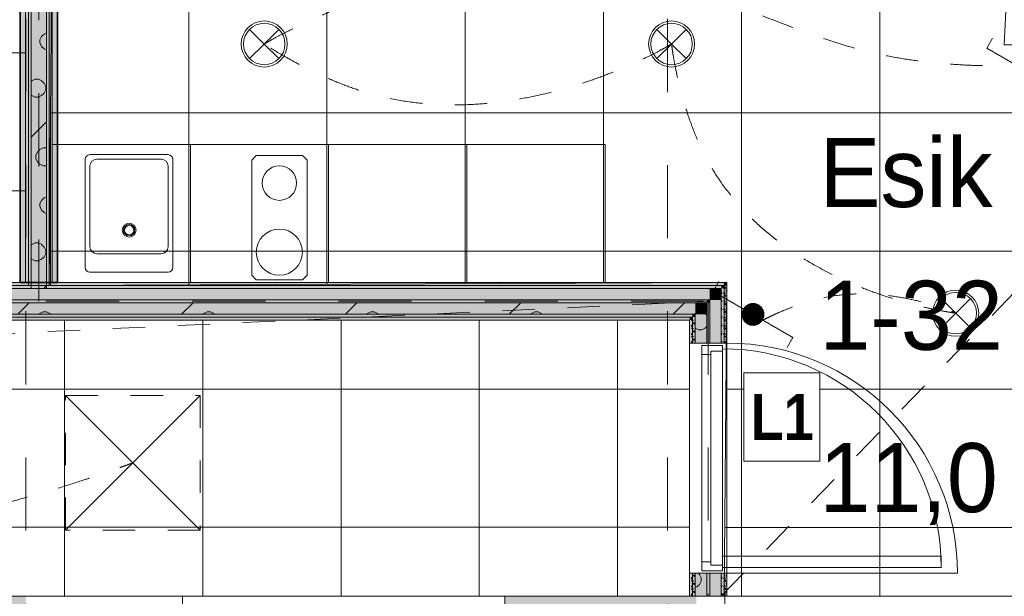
# Model space of a CAD drawing. Header units: millimetres. Extents: x -2932 to 42461, y -10716 to 17298.
# Tile 151 of 168: x 30803 to 35077, y 6520 to 9024. Entities that reach past the tile are written whole.
import ezdxf

# ---------------------------------------------------------------- set-up
doc = ezdxf.new("R2010")
doc.units = ezdxf.units.MM
doc.header["$MEASUREMENT"] = 0
for name, pattern in [('Aligning Line', [635, 317.5, -317.5]), ('Dash', [635, 317.5, -317.5]), ('Dashed', [423.333333, 211.666667, -211.666667]), ('Small Dashed', [282.222222, 141.111111, -141.111111]), ('Wipeout_Contour', [1000, 0, -1000])]:
    doc.linetypes.add(name, pattern=pattern)
for name, color, linetype, lineweight in [('0_Pen_No__1', 7, 'Continuous', 13), ('_ hall_Pen_No__2', 8, 'Continuous', 15), ('_Tuletõkketsoon_Pen_No__20', 1, 'Continuous', 0), ('A-FLOR.IFC Model_Pen_No__2', 8, 'Continuous', 15), ('ARCHICAD Doors_Pen_No__19', 255, 'Continuous', 0), ('ARCHICAD Zone Stamps_Pen_No__1', 7, 'Continuous', 13), ('Common Edges_Pen_No__1', 7, 'Continuous', 13), ('Cut Pattern-1_Pen_No__2', 8, 'Continuous', 15), ('Cut Pattern-3_Pen_No__1', 7, 'Continuous', 13), ('Doors-1_Pen_No__1', 7, 'Continuous', 13), ('Doors_Pen_No__1', 7, 'Continuous', 13), ('Grids-2_Pen_No__1', 7, 'Continuous', 13), ('I-WALL.IFC Model_Pen_No__1', 7, 'Continuous', 13), ('I-WALL.IFC Model_Pen_No__19', 255, 'Continuous', 0), ('I-WALL.IFC Model_Pen_No__27', 7, 'Continuous', 35), ('Plan Swing_Pen_No__1', 7, 'Continuous', 13), ('SA_LAGI_Pen_No__1', 7, 'Continuous', 13), ('SA_LAGI_Pen_No__2', 8, 'Continuous', 15), ('SA_VALGUSTI_Pen_No__20', 1, 'Continuous', 0), ('SA_Valgustus_Pen_No__20', 1, 'Continuous', 0), ('Walls-1_Pen_No__1', 7, 'Continuous', 13), ('Walls_Pen_No__1', 7, 'Continuous', 13)]:
    doc.layers.add(name, color=color, linetype=linetype, lineweight=lineweight)
doc.layers.add('I-WALL.IFC Model', color=7, linetype='Continuous')
doc.layers.add('SA_LAGI_Pen_No__102', color=7, linetype='Continuous', lineweight=13, true_color=0xcccccc)
doc.styles.add('GENERATED_STYLE_1', font='txt', dxfattribs={"width": 0.95})
doc.styles.add('GENERATED_STYLE_2', font='txt', dxfattribs={"width": 0.84})
doc.styles.add('GENERATED_STYLE_4', font='txt', dxfattribs={"width": 0.84})
doc.dimstyles.new('GENERATED_STYLE__3', dxfattribs={"dimtxt": 200, "dimasz": 152, "dimexe": 0.18, "dimexo": 0.0625, "dimgap": 0.09, "dimtad": 1, "dimdec": 0, "dimzin": 0, "dimdsep": 46, "dimtxsty": 'GENERATED_STYLE_2', "dimblk": 'ARROWHEAD_2', "dimblk1": 'ARROWHEAD_2', "dimblk2": 'ARROWHEAD_2', "dimcen": 0.09, "dimse1": 1, "dimse2": 1, "dimclrd": 7, "dimclre": 7, "dimclrt": 7, "dimadec": 0, "dimazin": 0, "dimtfac": 1, "dimtdec": 4, "dimtmove": 0, "dimatfit": 3, "dimfxl": 0, "dimtolj": 1, "dimtzin": 0, "dimarcsym": 0})
pattern_1 = [(45, (-3e-10, 2e-10), (0, 35.355339), [0.99999, -48.99987]), (315, (3.89, 0.707), (0, 35.355339), [0.99999, -48.99987]), (90, (-0.354, -2.12), (-35.355278, 0), [1.06066, -34.29462]), (71.565, (-0.354, -1.061), (3.16e-05, 35.3553043), [1.118075, -110.685214]), (288.435, (4.596, 2e-10), (-3.16e-05, 35.3553043), [1.118075, -110.685214]), (270, (4.95, -1.06), (35.355278, 0), [1.06066, -34.29462]), (251.565, (4.95, -2.121), (3.16e-05, 35.3553043), [1.118075, -110.685214]), (225, (4.596, -3.182), (0, 35.355339), [0.99999, -48.99987]), (161.565, (1.768, -4.243), (-141.4210514, 35.355386), [1.118075, -110.685214]), (135, (0.707, -3.89), (0, 35.355339), [0.99999, -48.99987]), (108.435, (-3e-10, -3.182), (-3.16e-05, 35.3553043), [1.118075, -110.685214]), (180, (2.83, -4.243), (0, 35.355278), [1.06066, -34.29462]), (198.435, (3.889, -3.889), (141.4210514, 35.355386), [1.118075, -110.685214]), (0, (-7.778, -10.253), (0, 35.355278), [1.06066, -34.29462]), (90, (-9.9, -13.435), (-35.355278, 0), [1.06066, -34.29462]), (71.565, (-9.9, -12.374), (3.16e-05, 35.3553043), [1.118075, -110.685214]), (45, (-9.546, -11.314), (0, 35.355339), [0.99999, -48.99987]), (315, (-5.657, -10.607), (0, 35.355339), [0.99999, -48.99987]), (288.435, (-4.95, -11.314), (-3.16e-05, 35.3553043), [1.118075, -110.685214]), (270, (-4.596, -12.374), (35.355278, 0), [1.06066, -34.29462]), (251.565, (-4.596, -13.435), (3.16e-05, 35.3553043), [1.118075, -110.685214]), (225, (-4.95, -14.496), (0, 35.355339), [0.99999, -48.99987]), (161.565, (-7.778, -15.556), (-141.4210514, 35.355386), [1.118075, -110.685214]), (135, (-8.84, -15.203), (0, 35.355339), [0.99999, -48.99987]), (108.435, (-9.546, -14.496), (-3.16e-05, 35.3553043), [1.118075, -110.685214]), (180, (-6.718, -15.556), (0, 35.355278), [1.06066, -34.29462]), (198.435, (-5.657, -15.203), (141.4210514, 35.355386), [1.118075, -110.685214]), (18.435, (-8.839, -10.607), (70.7104428, 35.3553227), [1.118075, -110.685214]), (341.565, (-6.718, -10.253), (-70.7104428, 35.3553227), [1.118075, -110.685214]), (0, (13.08, -8.485), (0, 35.355278), [1.06066, -34.29462]), (90, (10.96, -11.667), (-35.355278, 0), [1.06066, -34.29462]), (71.565, (10.96, -10.607), (3.16e-05, 35.3553043), [1.118075, -110.685214]), (45, (11.314, -9.546), (0, 35.355339), [0.99999, -48.99987]), (315, (15.203, -8.84), (0, 35.355339), [0.99999, -48.99987]), (288.435, (15.91, -9.546), (-3.16e-05, 35.3553043), [1.118075, -110.685214]), (270, (16.263, -10.607), (35.355278, 0), [1.06066, -34.29462]), (251.565, (16.263, -11.667), (3.16e-05, 35.3553043), [1.118075, -110.685214]), (225, (15.91, -12.728), (0, 35.355339), [0.99999, -48.99987]), (161.565, (13.081, -13.789), (-141.4210514, 35.355386), [1.118075, -110.685214]), (135, (12.02, -13.435), (0, 35.355339), [0.99999, -48.99987]), (108.435, (11.314, -12.728), (-3.16e-05, 35.3553043), [1.118075, -110.685214]), (180, (14.142, -13.79), (0, 35.355278), [1.06066, -34.29462]), (198.435, (15.203, -13.435), (141.4210514, 35.355386), [1.118075, -110.685214]), (18.435, (12.021, -8.839), (70.7104428, 35.3553227), [1.118075, -110.685214]), (341.565, (14.142, -8.485), (-70.7104428, 35.3553227), [1.118075, -110.685214]), (0, (1.768, 1.06), (0, 35.355278), [1.06066, -34.29462]), (18.435, (0.707, 0.707), (70.7104428, 35.3553227), [1.118075, -110.685214]), (341.565, (2.828, 1.061), (-70.7104428, 35.3553227), [1.118075, -110.685214]), (0, (-5.657, 13.79), (0, 35.355278), [1.06066, -34.29462]), (90, (-7.778, 10.607), (-35.355278, 0), [1.06066, -34.29462]), (71.565, (-7.778, 11.667), (3.16e-05, 35.3553043), [1.118075, -110.685214]), (45, (-7.425, 12.728), (0, 35.355339), [0.99999, -48.99987]), (315, (-3.536, 13.435), (0, 35.355339), [0.99999, -48.99987]), (288.435, (-2.828, 12.728), (-3.16e-05, 35.3553043), [1.118075, -110.685214]), (270, (-2.475, 11.667), (35.355278, 0), [1.06066, -34.29462]), (251.565, (-2.475, 10.607), (3.16e-05, 35.3553043), [1.118075, -110.685214]), (225, (-2.828, 9.546), (0, 35.355339), [0.99999, -48.99987]), (161.565, (-5.657, 8.485), (-141.4210514, 35.355386), [1.118075, -110.685214]), (135, (-6.718, 8.84), (0, 35.355339), [0.99999, -48.99987]), (108.435, (-7.425, 9.546), (-3.16e-05, 35.3553043), [1.118075, -110.685214]), (180, (-4.596, 8.485), (0, 35.355278), [1.06066, -34.29462]), (198.435, (-3.536, 8.839), (141.4210514, 35.355386), [1.118075, -110.685214]), (18.435, (-6.718, 13.435), (70.7104428, 35.3553227), [1.118075, -110.685214]), (341.565, (-4.596, 13.789), (-70.7104428, 35.3553227), [1.118075, -110.685214]), (0, (9.546, 10.96), (0, 35.355278), [1.06066, -34.29462]), (90, (7.425, 7.778), (-35.355278, 0), [1.06066, -34.29462]), (71.565, (7.425, 8.839), (3.16e-05, 35.3553043), [1.118075, -110.685214]), (45, (7.778, 9.9), (0, 35.355339), [0.99999, -48.99987]), (315, (11.667, 10.607), (0, 35.355339), [0.99999, -48.99987]), (288.435, (12.374, 9.9), (-3.16e-05, 35.3553043), [1.118075, -110.685214]), (270, (12.728, 8.84), (35.355278, 0), [1.06066, -34.29462]), (251.565, (12.728, 7.778), (3.16e-05, 35.3553043), [1.118075, -110.685214]), (225, (12.374, 6.718), (0, 35.355339), [0.99999, -48.99987]), (161.565, (9.546, 5.657), (-141.4210514, 35.355386), [1.118075, -110.685214]), (135, (8.485, 6.01), (0, 35.355339), [0.99999, -48.99987]), (108.435, (7.778, 6.718), (-3.16e-05, 35.3553043), [1.118075, -110.685214]), (180, (10.607, 5.657), (0, 35.355278), [1.06066, -34.29462]), (198.435, (11.667, 6.01), (141.4210514, 35.355386), [1.118075, -110.685214]), (18.435, (8.485, 10.607), (70.7104428, 35.3553227), [1.118075, -110.685214]), (341.565, (10.607, 10.96), (-70.7104428, 35.3553227), [1.118075, -110.685214])]
pattern_2 = [(180, (-3e-10, 2e-10), (355.6, 355.6), [14.224, -696.974]), (90, (-46.23, 32), (355.6, 355.6), [14.224, -696.974]), (225, (24.9, 17.8), (-355.5994, 355.5994), [15.087, -487.807]), (206.565, (14.22, 7.11), (355.6, 355.5993), [15.9035, -1574.3865]), (63.435, (-46.23, 46.23), (355.5993, 355.6), [15.9035, -1574.3865]), (45, (-39.1, 60.45), (-355.5994, 355.5994), [15.087, -487.807]), (26.565, (-28.45, 71.12), (355.6, 355.5993), [15.9035, -1574.3865]), (360, (-14.22, 78.23), (355.6, 355.6), [14.224, -696.974]), (296.565, (24.89, 60.45), (-1066.79646, 1777.9974), [15.9035, -1574.3865]), (270, (32, 46.23), (355.6, 355.6), [14.224, -696.974]), (243.435, (32, 32), (355.5993, 355.6), [15.9035, -1574.3865]), (315, (14.2, 71.1), (355.5994, 355.5994), [15.087, -487.807]), (333.435, (-3e-10, 78.23), (-1777.9974, 1066.79646), [15.9035, -1574.3865]), (135, (181.36, 24.9), (355.5994, 355.5994), [15.087, -487.807]), (225, (234.7, 35.56), (-355.5994, 355.5994), [15.087, -487.807]), (206.565, (224.03, 24.9), (355.6, 355.5993), [15.9035, -1574.3865]), (180, (209.8, 17.78), (355.6, 355.6), [14.224, -696.974]), (90, (163.58, 49.8), (355.6, 355.6), [14.224, -696.974]), (63.435, (163.58, 64.01), (355.5993, 355.6), [15.9035, -1574.3865]), (45, (170.7, 78.23), (-355.5994, 355.5994), [15.087, -487.807]), (26.565, (181.36, 88.9), (355.6, 355.5993), [15.9035, -1574.3865]), (360, (195.58, 96), (355.6, 355.6), [14.224, -696.974]), (296.565, (234.7, 78.23), (-1066.79646, 1777.9974), [15.9035, -1574.3865]), (270, (241.8, 64), (355.6, 355.6), [14.224, -696.974]), (243.435, (241.8, 49.78), (355.5993, 355.6), [15.9035, -1574.3865]), (315, (224.03, 88.9), (355.5994, 355.5994), [15.087, -487.807]), (333.435, (209.8, 96.01), (-1777.9974, 1066.79646), [15.9035, -1574.3865]), (153.435, (195.58, 17.78), (-1066.7975, 355.5978), [15.9035, -1574.3865]), (116.565, (170.69, 35.56), (-355.5978, 1066.7975), [15.9035, -1574.3865]), (135, (-46.23, 216.9), (355.5994, 355.5994), [15.087, -487.807]), (225, (7.1, 227.6), (-355.5994, 355.5994), [15.087, -487.807]), (206.565, (-3.56, 216.92), (355.6, 355.5993), [15.9035, -1574.3865]), (180, (-17.78, 209.8), (355.6, 355.6), [14.224, -696.974]), (90, (-64, 241.8), (355.6, 355.6), [14.224, -696.974]), (63.435, (-64.01, 256.03), (355.5993, 355.6), [15.9035, -1574.3865]), (45, (-56.9, 270.26), (-355.5994, 355.5994), [15.087, -487.807]), (26.565, (-46.23, 280.92), (355.6, 355.5993), [15.9035, -1574.3865]), (360, (-32, 288.04), (355.6, 355.6), [14.224, -696.974]), (296.565, (7.11, 270.26), (-1066.79646, 1777.9974), [15.9035, -1574.3865]), (270, (14.22, 256.03), (355.6, 355.6), [14.224, -696.974]), (243.435, (14.22, 241.81), (355.5993, 355.6), [15.9035, -1574.3865]), (315, (-3.56, 280.9), (355.5994, 355.5994), [15.087, -487.807]), (333.435, (-17.78, 288.04), (-1777.9974, 1066.79646), [15.9035, -1574.3865]), (153.435, (-32, 209.8), (-1066.7975, 355.5978), [15.9035, -1574.3865]), (116.565, (-56.9, 227.58), (-355.5978, 1066.7975), [15.9035, -1574.3865]), (135, (-28.45, 7.1), (355.5994, 355.5994), [15.087, -487.807]), (153.435, (-14.22, 2e-10), (-1066.7975, 355.5978), [15.9035, -1574.3865]), (116.565, (-39.12, 17.78), (-355.5978, 1066.7975), [15.9035, -1574.3865]), (135, (-81.8, -195.6), (355.5994, 355.5994), [15.087, -487.807]), (225, (-28.45, -184.9), (-355.5994, 355.5994), [15.087, -487.807]), (206.565, (-39.12, -195.58), (355.6, 355.5993), [15.9035, -1574.3865]), (180, (-53.34, -202.7), (355.6, 355.6), [14.224, -696.974]), (90, (-99.57, -170.7), (355.6, 355.6), [14.224, -696.974]), (63.435, (-99.57, -156.46), (355.5993, 355.6), [15.9035, -1574.3865]), (45, (-92.46, -142.24), (-355.5994, 355.5994), [15.087, -487.807]), (26.565, (-81.79, -131.57), (355.6, 355.5993), [15.9035, -1574.3865]), (360, (-67.56, -124.46), (355.6, 355.6), [14.224, -696.974]), (296.565, (-28.45, -142.24), (-1066.79646, 1777.9974), [15.9035, -1574.3865]), (270, (-21.34, -156.46), (355.6, 355.6), [14.224, -696.974]), (243.435, (-21.34, -170.69), (355.5993, 355.6), [15.9035, -1574.3865]), (315, (-39.1, -131.57), (355.5994, 355.5994), [15.087, -487.807]), (333.435, (-53.34, -124.46), (-1777.9974, 1066.79646), [15.9035, -1574.3865]), (153.435, (-67.56, -202.69), (-1066.7975, 355.5978), [15.9035, -1574.3865]), (116.565, (-92.46, -184.91), (-355.5978, 1066.7975), [15.9035, -1574.3865]), (135, (-206.25, -14.2), (355.5994, 355.5994), [15.087, -487.807]), (225, (-152.9, -3.55), (-355.5994, 355.5994), [15.087, -487.807]), (206.565, (-163.58, -14.22), (355.6, 355.5993), [15.9035, -1574.3865]), (180, (-177.8, -21.33), (355.6, 355.6), [14.224, -696.974]), (90, (-224.03, 10.67), (355.6, 355.6), [14.224, -696.974]), (63.435, (-224.03, 24.9), (355.5993, 355.6), [15.9035, -1574.3865]), (45, (-216.9, 39.1), (-355.5994, 355.5994), [15.087, -487.807]), (26.565, (-206.25, 49.78), (355.6, 355.5993), [15.9035, -1574.3865]), (360, (-192.02, 56.9), (355.6, 355.6), [14.224, -696.974]), (296.565, (-152.9, 39.12), (-1066.79646, 1777.9974), [15.9035, -1574.3865]), (270, (-145.8, 24.9), (355.6, 355.6), [14.224, -696.974]), (243.435, (-145.8, 10.67), (355.5993, 355.6), [15.9035, -1574.3865]), (315, (-163.6, 49.8), (355.5994, 355.5994), [15.087, -487.807]), (333.435, (-177.8, 56.9), (-1777.9974, 1066.79646), [15.9035, -1574.3865]), (153.435, (-192.02, -21.33), (-1066.7975, 355.5978), [15.9035, -1574.3865]), (116.565, (-216.92, -3.55), (-355.5978, 1066.7975), [15.9035, -1574.3865]), (225, (327.15, 35.56), (-355.5994, 355.5994), [])]

# ---------------------------------------------------------------- blocks, each defined once
blk = doc.blocks.new('*D61')
at = {"layer": '0_Pen_No__1', "color": 7, "linetype": 'Continuous', "lineweight": 13}
for p, q in [((39845.8, 12557.7), (40045.8, 12442.3)), ((40095.8, 12500), (39795.8, 12500)), ((39945.8, 9059.5), (39945.8, 12500)), ((39845.8, 9117.2), (40045.8, 9001.8)), ((40095.8, 9059.5), (39795.8, 9059.5))]:
    blk.add_line(p, q, dxfattribs=at)
at = {"color": 254, "linetype": 'Wipeout_Contour', "lineweight": 0, "ltscale": 164962.993909}
blk.add_wipeout([(39937.6, 10458.2), (39937.6, 11101.3), (39673.9, 11101.3), (39673.9, 10458.2)], dxfattribs=at)
at = {"layer": '0_Pen_No__1', "color": 7, "lineweight": 13, "insert": (39905.8, 10490), "char_height": 200, "attachment_point": 7, "rotation": 90, "style": 'GENERATED_STYLE_2'}
blk.add_mtext('\\A1;{\\pql;\\fArial|b0|i0|c0|p34;3\xa0440}', dxfattribs=at)
blk = doc.blocks.new('ARROWHEAD_2')
at = {"color": 0, "linetype": 'Continuous', "lineweight": 0}
for p, q in [((-0.378, -0.655), (0.378, 0.655)), ((0, 0), (-1, 0))]:
    blk.add_line(p, q, dxfattribs=at)

msp = doc.modelspace()

# ---------------------------------------------------------------- hatches: boundary and pattern name
at = {"layer": 'Cut Pattern-1_Pen_No__2', "linetype": 'Continuous', "lineweight": 15}
h = msp.add_hatch(dxfattribs=at)
h.set_pattern_fill('FP_19_0001', color=8, style=0, pattern_type=2)
h.set_pattern_definition(pattern_2)
h.paths.add_polyline_path([(33736.2, 7795), (28219.3, 7795), (28219.3, 7745), (33736.2, 7745)])
h = msp.add_hatch(dxfattribs=at)
h.set_pattern_fill('FP_19_0001', color=8, style=0, pattern_type=2)
h.set_pattern_definition(pattern_2)
h.paths.add_polyline_path([(33786.3, 7795), (33736.2, 7795), (33736.2, 7620), (33786.3, 7620)])
h = msp.add_hatch(dxfattribs=at)
h.set_pattern_fill('FP_19_0001', color=8, style=0, pattern_type=2)
h.set_pattern_definition(pattern_2)
h.paths.add_polyline_path([(33736.2, 6520), (33786.3, 6520), (33786.3, 6620), (33736.2, 6620)])
for points in [[(30830, 6520), (29715, 6520), (29715, 5985), (30830, 5985)], [(32910, 6240), (33740, 6240), (33740, 6520), (32910, 6520)]]:
    msp.add_hatch(color=8, dxfattribs=at).paths.add_polyline_path(points)
at = {"layer": 'Cut Pattern-3_Pen_No__1', "linetype": 'Continuous', "lineweight": 13}
h = msp.add_hatch(dxfattribs=at)
h.set_pattern_fill('FP_18_0001', style=0, pattern_type=2)
h.set_pattern_definition(pattern_1)
h.paths.add_polyline_path([(28860.5, 7857.5), (30853.5, 7857.5), (30853.5, 7870), (28860.5, 7870)])
h = msp.add_hatch(dxfattribs=at)
h.set_pattern_fill('FP_18_0001', style=0, pattern_type=2)
h.set_pattern_definition(pattern_1)
h.paths.add_polyline_path([(33848.8, 7870), (30919.5, 7870), (30919.5, 7857.5), (33848.8, 7857.5)])
h = msp.add_hatch(dxfattribs=at)
h.set_pattern_fill('FP_18_0001', style=0, pattern_type=2)
h.set_pattern_definition(pattern_1)
h.paths.add_polyline_path([(33848.8, 7620), (33861.3, 7620), (33861.3, 7870), (33848.8, 7870)])
h = msp.add_hatch(dxfattribs=at)
h.set_pattern_fill('FP_18_0001', style=0, pattern_type=2)
h.set_pattern_definition(pattern_1)
h.paths.add_polyline_path([(33861.3, 7620), (33873.7, 7620), (33873.7, 7882.5), (33861.3, 7882.5)])
h = msp.add_hatch(dxfattribs=at)
h.set_pattern_fill('FP_18_0001', style=0, pattern_type=2)
h.set_pattern_definition(pattern_1)
h.paths.add_polyline_path([(33723.8, 7745), (28219.3, 7745), (28219.3, 7732.5), (33723.8, 7732.5)])
h = msp.add_hatch(dxfattribs=at)
h.set_pattern_fill('FP_18_0001', style=0, pattern_type=2)
h.set_pattern_definition(pattern_1)
h.paths.add_polyline_path([(33723.8, 7620), (33736.2, 7620), (33736.2, 7745), (33723.8, 7745)])
h = msp.add_hatch(dxfattribs=at)
h.set_pattern_fill('FP_18_0001', style=0, pattern_type=2)
h.set_pattern_definition(pattern_1)
h.paths.add_polyline_path([(33711.3, 7732.5), (28219.3, 7732.5), (28219.3, 7720), (33711.3, 7720)])
h = msp.add_hatch(dxfattribs=at)
h.set_pattern_fill('FP_18_0001', style=0, pattern_type=2)
h.set_pattern_definition(pattern_1)
h.paths.add_polyline_path([(33723.8, 7620), (33723.8, 7732.5), (33711.3, 7732.5), (33711.3, 7620)])
h = msp.add_hatch(dxfattribs=at)
h.set_pattern_fill('FP_18_0001', style=0, pattern_type=2)
h.set_pattern_definition(pattern_1)
h.paths.add_polyline_path([(33723.8, 6520), (33723.8, 6620), (33711.3, 6620), (33711.3, 6520)])
h = msp.add_hatch(dxfattribs=at)
h.set_pattern_fill('FP_18_0001', style=0, pattern_type=2)
h.set_pattern_definition(pattern_1)
h.paths.add_polyline_path([(33736.2, 6520), (33736.2, 6620), (33723.8, 6620), (33723.8, 6520)])
h = msp.add_hatch(dxfattribs=at)
h.set_pattern_fill('FP_18_0001', style=0, pattern_type=2)
h.set_pattern_definition(pattern_1)
h.paths.add_polyline_path([(33861.3, 6520), (33861.3, 6620), (33848.8, 6620), (33848.8, 6520)])
h = msp.add_hatch(dxfattribs=at)
h.set_pattern_fill('FP_18_0001', style=0, pattern_type=2)
h.set_pattern_definition(pattern_1)
h.paths.add_polyline_path([(33873.7, 6520), (33873.7, 6620), (33861.3, 6620), (33861.3, 6520)])
at = {"layer": 'I-WALL.IFC Model', "linetype": 'Continuous', "lineweight": 0, "true_color": 0x000000}
for points in [[(30804.8, 12500), (30804.8, 7882.5), (30967.8, 7882.5), (30967.8, 12500)], [(33861.3, 7882.5), (28219.3, 7882.5), (28219.3, 7870), (33861.3, 7870)], [(33848.8, 7870), (28219.3, 7870), (28219.3, 7857.5), (33848.8, 7857.5)], [(33848.8, 7857.5), (33861.3, 7857.5), (33861.3, 7870)], [(33861.3, 7870), (33848.8, 7870), (33848.8, 7857.5)], [(33861.3, 7870), (33873.7, 7870), (33873.7, 7882.5)], [(33873.7, 7882.5), (33861.3, 7882.5), (33861.3, 7870)], [(33861.3, 7870), (33861.3, 7620), (33873.7, 7620), (33873.7, 7870)], [(33798.7, 7857.5), (28219.3, 7857.5), (28219.3, 7807.5), (33798.7, 7807.5)], [(33798.7, 7807.5), (33848.8, 7807.5), (33848.8, 7857.5)], [(33848.8, 7857.5), (33798.7, 7857.5), (33798.7, 7807.5)], [(33848.8, 7857.5), (33848.8, 7620), (33861.3, 7620), (33861.3, 7857.5)], [(33786.3, 7807.5), (28219.3, 7807.5), (28219.3, 7795), (33786.3, 7795)], [(33736.2, 7795), (28219.3, 7795), (28219.3, 7745), (33736.2, 7745)], [(33736.2, 7745), (33786.3, 7745), (33786.3, 7795)], [(33786.3, 7795), (33736.2, 7795), (33736.2, 7745)], [(33786.3, 7795), (33798.7, 7795), (33798.7, 7807.5)], [(33798.7, 7807.5), (33786.3, 7807.5), (33786.3, 7795)], [(33786.3, 7795), (33786.3, 7620), (33798.7, 7620), (33798.7, 7795)], [(33798.7, 7807.5), (33798.7, 7620), (33848.8, 7620), (33848.8, 7807.5)], [(33723.8, 7745), (28219.3, 7745), (28219.3, 7732.5), (33723.8, 7732.5)], [(33723.8, 7732.5), (33736.2, 7732.5), (33736.2, 7745)], [(33736.2, 7745), (33723.8, 7745), (33723.8, 7732.5)], [(33736.2, 7745), (33736.2, 7620), (33786.3, 7620), (33786.3, 7745)], [(33711.3, 7732.5), (28219.3, 7732.5), (28219.3, 7720), (33711.3, 7720)], [(33711.3, 7720), (33723.8, 7720), (33723.8, 7732.5)], [(33723.8, 7732.5), (33711.3, 7732.5), (33711.3, 7720)], [(33711.3, 7720), (33711.3, 7620), (33723.8, 7620), (33723.8, 7720)], [(33723.8, 7732.5), (33723.8, 7620), (33736.2, 7620), (33736.2, 7732.5)], [(33711.3, 6620), (33711.3, 6520), (33723.8, 6520), (33723.8, 6620)], [(33723.8, 6620), (33723.8, 6520), (33736.2, 6520), (33736.2, 6620)], [(33736.2, 6620), (33736.2, 6520), (33786.3, 6520), (33786.3, 6620)], [(33786.3, 6620), (33786.3, 6520), (33798.7, 6520), (33798.7, 6620)], [(33798.7, 6620), (33798.7, 6520), (33848.8, 6520), (33848.8, 6620)], [(33848.8, 6620), (33848.8, 6520), (33861.3, 6520), (33861.3, 6620)], [(33861.3, 6620), (33861.3, 6520), (33873.7, 6520), (33873.7, 6620)]]:
    msp.add_hatch(color=178, dxfattribs=at).paths.add_polyline_path(points)
at = {"layer": 'SA_LAGI_Pen_No__102', "linetype": 'Continuous', "lineweight": 13, "true_color": 0xcccccc}
h = msp.add_hatch(dxfattribs=at)
h.set_pattern_fill('Grid_60x60_0001', color=254, style=0, pattern_type=2)
h.set_pattern_definition([(0, (33936.9, 9218.8), (0, 600), []), (90, (33936.9, 9218.8), (-600, 0), [])])
h.paths.add_polyline_path([(30932, 7870), (33873.7, 7882.5), (33861.3, 6520), (36230, 6520), (36230, 8914.5), (35077.5, 8914.5), (35090, 9181.5), (34443.5, 9181.5), (34443.5, 9515.5), (30944.5, 9515.5)])
h = msp.add_hatch(dxfattribs=at)
h.set_pattern_fill('Grid_60x60_0001', color=254, style=0, pattern_type=2)
h.set_pattern_definition([(9e-12, (6397.8, 6820), (0, 600), []), (90, (6397.8, 6820), (-600, 0), [])])
h.paths.add_polyline_path([(6397.8, 7700), (6397.8, 6520), (33711.3, 6520), (33711.3, 7720), (11870, 7720), (11870, 7905), (8516, 7905), (8516, 7700)])
at = {"layer": 'SA_Valgustus_Pen_No__20', "linetype": 'Continuous', "lineweight": 0}
for points in [[(33953.1, 7781.5), (33943.3, 7769.3), (33986.6, 7744.3)], [(33966.2, 7790), (33953.1, 7781.5), (33986.6, 7744.3)], [(33981.3, 7794.1), (33966.2, 7790), (33986.6, 7744.3)], [(33997, 7793.2), (33981.3, 7794.1), (33986.6, 7744.3)], [(34011.6, 7787.6), (33997, 7793.2), (33986.6, 7744.3)], [(34023.7, 7777.8), (34011.6, 7787.6), (33986.6, 7744.3)], [(33937.7, 7754.7), (33936.8, 7739.1), (33986.6, 7744.3)], [(33936.8, 7739.1), (33940.9, 7724), (33986.6, 7744.3)], [(33943.3, 7769.3), (33937.7, 7754.7), (33986.6, 7744.3)], [(33940.9, 7724), (33949.4, 7710.9), (33986.6, 7744.3)], [(33949.4, 7710.9), (33961.6, 7701), (33986.6, 7744.3)], [(33961.6, 7701), (33976.2, 7695.4), (33986.6, 7744.3)], [(33976.2, 7695.4), (33991.8, 7694.6), (33986.6, 7744.3)], [(34032.2, 7764.7), (34023.7, 7777.8), (33986.6, 7744.3)], [(34036.3, 7749.6), (34032.2, 7764.7), (33986.6, 7744.3)], [(34035.5, 7733.9), (34036.3, 7749.6), (33986.6, 7744.3)], [(34029.9, 7719.3), (34035.5, 7733.9), (33986.6, 7744.3)], [(34020, 7707.2), (34029.9, 7719.3), (33986.6, 7744.3)], [(34006.9, 7698.7), (34020, 7707.2), (33986.6, 7744.3)], [(33991.8, 7694.6), (34006.9, 7698.7), (33986.6, 7744.3)]]:
    msp.add_hatch(color=1, dxfattribs=at).paths.add_polyline_path(points)

# ---------------------------------------------------------------- linework, layer by layer
at = {"layer": '_ hall_Pen_No__2', "color": 8, "linetype": 'Continuous', "lineweight": 15}
for p, q in [((30944.5, 8482.5), (33344.5, 8482.5)), ((31544.5, 7882.5), (31544.5, 8482.5)), ((32144.5, 7882.5), (32144.5, 8482.5)), ((32744.5, 7882.5), (32744.5, 8482.5)), ((33344.5, 7882.5), (33344.5, 8482.5)), ((31447.9, 8438.2), (31107.9, 8438.2)), ((31830.6, 8434.8), (31810.6, 8414.8)), ((32030.6, 8434.8), (31830.6, 8434.8)), ((32050.6, 8414.8), (32030.6, 8434.8)), ((31087.9, 8418.2), (31087.9, 7948.2)), ((31107.9, 8388.2), (31107.9, 8038.2)), ((31417.9, 8418.2), (31137.9, 8418.2)), ((31447.9, 8038.2), (31447.9, 8388.2)), ((31467.9, 7948.2), (31467.9, 8418.2)), ((31810.6, 8414.8), (31810.6, 7914.8)), ((32050.6, 7914.8), (32050.6, 8414.8)), ((31417.9, 8008.2), (31137.9, 8008.2)), ((31107.9, 7928.2), (31447.9, 7928.2)), ((31810.6, 7914.8), (31830.6, 7894.8)), ((32030.6, 7894.8), (32050.6, 7914.8)), ((31830.6, 7894.8), (32030.6, 7894.8))]:
    msp.add_line(p, q, dxfattribs=at)
for centre, radius in [((31930.6, 8314.8), 75), ((31278.8, 8110.1), 30), ((31278.8, 8110.1), 25), ((31278.8, 8110.1), 20), ((31930.6, 8014.8), 100)]:
    msp.add_circle(centre, radius, dxfattribs=at)
for centre, radius, start, end in [((31107.9, 8418.2), 20, 90, 180), ((31447.9, 8418.2), 20, 0, 90), ((31137.9, 8388.2), 30, 90, 180), ((31417.9, 8388.2), 30, 0, 90), ((31137.9, 8038.2), 30, 180, 270), ((31417.9, 8038.2), 30, 270, 0), ((31107.9, 7948.2), 20, 180, 270), ((31447.9, 7948.2), 20, 270, 0)]:
    msp.add_arc(centre, radius, start, end, dxfattribs=at)
at = {"layer": '_Tuletõkketsoon_Pen_No__20', "color": 1, "linetype": 'Dash', "lineweight": 0}
for p, q in [((22662.3, 7801.3), (33792.5, 7801.3)), ((33792.5, 7801.3), (33792.5, 6520))]:
    msp.add_line(p, q, dxfattribs=at)
at = {"layer": 'A-FLOR.IFC Model_Pen_No__2', "color": 8, "linetype": 'Continuous', "lineweight": 15, "flags": 128}
msp.add_lwpolyline([(-100, 6430), (0, 6430), (0, 0), (30435, 0), (30435, 6520), (38315, 6520), (38315, 12500), (12000, 12500), (12000, 7875), (8430, 7875), (8430, 12496.2), (2165, 12496.2), (2165, 11220), (-100, 11220)], close=True, dxfattribs=at)
at = {"layer": 'A-FLOR.IFC Model_Pen_No__2', "color": 8, "linetype": 'Dashed', "lineweight": 15, "flags": 128}
msp.add_lwpolyline([(0, 0), (30430, 0), (30430, 6520), (33865, 6520), (33865, 0), (38600, 0), (38600, 5615), (38315, 5615), (38315, 12500), (12000, 12500), (12000, 7905), (8430, 7905), (8430, 12496.2), (2165, 12496.2), (2165, 6180), (0, 6180)], close=True, dxfattribs=at)
at = {"layer": 'ARCHICAD Doors_Pen_No__19', "color": 255, "linetype": 'Continuous', "lineweight": 0}
msp.add_line((33873.7, 6620), (34873.8, 6620), dxfattribs=at)
msp.add_arc((33873.7, 6620), 1000, 0, 90, dxfattribs=at)
at = {"layer": 'Common Edges_Pen_No__1', "color": 7, "linetype": 'Continuous', "lineweight": 13}
for p, q in [((30841, 7870), (28873, 7870)), ((33861.3, 7870), (30932, 7870)), ((33861.3, 7620), (33861.3, 7870)), ((33848.8, 7857.5), (28219.3, 7857.5)), ((33848.8, 7620), (33848.8, 7857.5)), ((33798.7, 7807.5), (28219.3, 7807.5)), ((33786.3, 7795), (28219.3, 7795)), ((33786.3, 7620), (33786.3, 7795)), ((33798.7, 7620), (33798.7, 7807.5)), ((33736.2, 7745), (28219.3, 7745)), ((33736.2, 7620), (33736.2, 7745)), ((33723.8, 7732.5), (28219.3, 7732.5)), ((33723.8, 7620), (33723.8, 7732.5)), ((33723.8, 6520), (33723.8, 6620)), ((33736.2, 6520), (33736.2, 6620)), ((33786.3, 6520), (33786.3, 6620)), ((33798.7, 6520), (33798.7, 6620)), ((33848.8, 6520), (33848.8, 6620)), ((33861.3, 6520), (33861.3, 6620))]:
    msp.add_line(p, q, dxfattribs=at)
at = {"layer": 'Doors-1_Pen_No__1', "color": 7, "linetype": 'Continuous', "lineweight": 13}
for p, q in [((33763.8, 7610), (33763.8, 7570)), ((33853.8, 7610), (33763.8, 7610)), ((33853.8, 7585), (33853.8, 7610)), ((33763.8, 7570), (33803.8, 7570)), ((33803.8, 7570), (33803.8, 7585)), ((33803.8, 7585), (33853.8, 7585)), ((33763.8, 6670), (33763.8, 6630)), ((33803.8, 6670), (33763.8, 6670)), ((33803.8, 6655), (33803.8, 6670)), ((34803.8, 6695), (33853.8, 6695)), ((33853.8, 6695), (33853.8, 6645)), ((34803.8, 6645), (34803.8, 6695)), ((33763.8, 6630), (33853.8, 6630)), ((33853.8, 6655), (33803.8, 6655)), ((33853.8, 6645), (34803.8, 6645)), ((33853.8, 6630), (33853.8, 6645))]:
    msp.add_line(p, q, dxfattribs=at)
at = {"layer": 'Doors_Pen_No__1', "color": 7, "linetype": 'Continuous', "lineweight": 13}
for p, q in [((33763.8, 6670), (33763.8, 7570)), ((33803.8, 7570), (33803.8, 6670)), ((33853.8, 6695), (33853.8, 7585))]:
    msp.add_line(p, q, dxfattribs=at)
at = {"layer": 'I-WALL.IFC Model_Pen_No__1', "color": 7, "linetype": 'Continuous', "lineweight": 13}
for p, q in [((28219.3, 7870), (33861.3, 7870)), ((33861.3, 7870), (33861.3, 7620)), ((28219.3, 7857.5), (33798.7, 7857.5)), ((33848.8, 7857.5), (33798.7, 7857.5)), ((33848.8, 7857.5), (33798.7, 7857.5)), ((33848.8, 7857.5), (33848.8, 7620)), ((28219.3, 7807.5), (33798.7, 7807.5)), ((28219.3, 7795), (33736.2, 7795)), ((33786.3, 7795), (33736.2, 7795)), ((33786.3, 7795), (33736.2, 7795)), ((33786.3, 7795), (33786.3, 7620)), ((33798.7, 7807.5), (33798.7, 7620)), ((28219.3, 7745), (33723.8, 7745)), ((33736.2, 7745), (33723.8, 7745)), ((33736.2, 7745), (33723.8, 7745)), ((33736.2, 7745), (33736.2, 7620)), ((28219.3, 7732.5), (33723.8, 7732.5)), ((33723.8, 7732.5), (33723.8, 7620)), ((33711.3, 7620), (33873.7, 7620)), ((33711.3, 6620), (33873.7, 6620)), ((33723.8, 6620), (33723.8, 6520)), ((33736.2, 6620), (33736.2, 6520)), ((33786.3, 6620), (33786.3, 6520)), ((33798.7, 6620), (33798.7, 6520)), ((33848.8, 6620), (33848.8, 6520)), ((33861.3, 6620), (33861.3, 6520))]:
    msp.add_line(p, q, dxfattribs=at)
at = {"layer": 'I-WALL.IFC Model_Pen_No__1', "color": 7, "linetype": 'Continuous', "lineweight": 13, "flags": 128}
for points in [[(33861.3, 7882.5), (28885.5, 7882.5)], [(33873.7, 7882.5), (33861.3, 7882.5)], [(33873.7, 7620), (33873.7, 7882.5)], [(28219.3, 7720), (33711.3, 7720)], [(33711.3, 7720), (33711.3, 7620)], [(33711.3, 6620), (33711.3, 6520)], [(33873.7, 6520), (33873.7, 6620)], [(33711.3, 6520), (33723.8, 6520)], [(33723.8, 6520), (33736.2, 6520)], [(33736.2, 6520), (33786.3, 6520)], [(33786.3, 6520), (33798.7, 6520)], [(33798.7, 6520), (33848.8, 6520)], [(33848.8, 6520), (33861.3, 6520)], [(33861.3, 6520), (33873.7, 6520)]]:
    msp.add_lwpolyline(points, dxfattribs=at)
at = {"layer": 'I-WALL.IFC Model_Pen_No__19', "color": 255, "linetype": 'Continuous', "lineweight": 0}
for p, q in [((33711.3, 7620), (33711.3, 6620)), ((33873.7, 6620), (33873.7, 7620))]:
    msp.add_line(p, q, dxfattribs=at)
at = {"layer": 'I-WALL.IFC Model_Pen_No__27', "color": 7, "linetype": 'Continuous', "lineweight": 35, "flags": 128}
for points in [[(30804.8, 12500), (30804.8, 7882.5)], [(30967.8, 7882.5), (30967.8, 12500)], [(30804.8, 7882.5), (30967.8, 7882.5)]]:
    msp.add_lwpolyline(points, dxfattribs=at)
at = {"layer": 'SA_LAGI_Pen_No__1', "color": 7, "linetype": 'Small Dashed', "lineweight": 13}
for p, q in [((33848.8, 6520), (36205, 8963.5)), ((6397.8, 6545), (33792.5, 7801.3))]:
    msp.add_line(p, q, dxfattribs=at)
at = {"layer": 'SA_LAGI_Pen_No__1', "color": 7, "linetype": 'Continuous', "lineweight": 13, "flags": 128}
msp.add_lwpolyline([(30932, 7870), (30944.5, 9515.5), (34443.5, 9515.5), (34443.5, 9181.5), (35090, 9181.5), (35077.5, 8914.5), (36230, 8914.5), (36230, 6520), (33861.3, 6520), (33873.7, 7882.5)], close=True, dxfattribs=at)
at = {"layer": 'SA_LAGI_Pen_No__2', "color": 8, "linetype": 'Continuous', "lineweight": 15, "flags": 128}
msp.add_lwpolyline([(6397.8, 7700), (8516, 7700), (8516, 7905), (11870, 7905), (11870, 7720), (33711.3, 7720), (33711.3, 6520), (6397.8, 6520)], close=True, dxfattribs=at)
at = {"layer": 'SA_VALGUSTI_Pen_No__20', "color": 1, "linetype": 'Continuous', "lineweight": 0}
for p, q in [((31864.9, 8918.8), (31801.3, 8982.5)), ((31864.9, 8918.8), (31928.6, 8982.5)), ((33633.2, 8918.8), (33569.6, 8982.5)), ((33633.2, 8918.8), (33696.9, 8982.5)), ((31864.9, 8918.8), (31801.3, 8855.2)), ((31864.9, 8918.8), (31928.6, 8855.2)), ((33633.2, 8918.8), (33569.6, 8855.2)), ((33633.2, 8918.8), (33696.9, 8855.2)), ((34866.5, 7750), (34802.8, 7813.6)), ((34866.5, 7750), (34930.1, 7813.6)), ((34866.5, 7750), (34802.8, 7686.4)), ((34866.5, 7750), (34930.1, 7686.4)), ((31002.3, 6807.4), (31587.4, 7392.6)), ((31587.4, 6807.4), (31002.3, 7392.6))]:
    msp.add_line(p, q, dxfattribs=at)
at = {"layer": 'SA_VALGUSTI_Pen_No__20', "color": 1, "linetype": 'Small Dashed', "lineweight": 0}
for p, q in [((31002.3, 7392.6), (31587.4, 7392.6)), ((31002.3, 6807.4), (31002.3, 7392.6)), ((31587.4, 7392.6), (31587.4, 6807.4)), ((31587.4, 6807.4), (31002.3, 6807.4))]:
    msp.add_line(p, q, dxfattribs=at)
at = {"layer": 'SA_VALGUSTI_Pen_No__20', "color": 1, "linetype": 'Continuous', "lineweight": 0}
for centre in [(31864.9, 8918.8), (33633.2, 8918.8), (34866.5, 7750)]:
    msp.add_circle(centre, 90, dxfattribs=at)
for centre, start, end in [((31864.9, 8918.8), 0, 180), ((33633.2, 8918.8), 0, 180), ((31864.9, 8918.8), 180, 0), ((33633.2, 8918.8), 180, 0), ((34866.5, 7750), 0, 180), ((34866.5, 7750), 180, 0)]:
    msp.add_arc(centre, 100, start, end, dxfattribs=at)
at = {"layer": 'SA_VALGUSTI_Pen_No__20', "color": 1, "linetype": 'Small Dashed', "lineweight": 0}
for points, knots in [([(31864.9, 8918.8), (31864.9, 8918.8), (32612.6, 9373.3), (33398.9, 9241.2), (33792.8, 9175), (34145.3, 8958.1), (34536.3, 8873.9), (34829.2, 8810.8), (35131.6, 8825.2), (35131.6, 8825.2)], [0, 0, 0, 0, 1, 1, 1, 2, 2, 2, 3, 3, 3, 3]), ([(33633.2, 8918.8), (33633.2, 8918.8), (32966.8, 8511.3), (32308.8, 8708), (32072.6, 8778.6), (31864.9, 8918.8), (31864.9, 8918.8)], [0, 0, 0, 0, 1, 1, 1, 2, 2, 2, 2]), ([(34866.5, 7750), (34866.5, 7750), (34102.1, 7839.2), (33789.9, 8411.8), (33662.1, 8646.1), (33633.2, 8918.8), (33633.2, 8918.8)], [0, 0, 0, 0, 1, 1, 1, 2, 2, 2, 2]), ([(34029.9, 7719.3), (34029.9, 7719.3), (34168, 7795.4), (34320.3, 7822.2), (34594.7, 7870.4), (34866.5, 7750), (34866.5, 7750)], [0, 0, 0, 0, 1, 1, 1, 2, 2, 2, 2]), ([(27104.8, 7132.3), (27104.8, 7132.3), (28022, 6749.4), (28995.8, 6706.6), (30165.5, 6655.3), (31294.8, 7100), (31294.8, 7100)], [0, 0, 0, 0, 1, 1, 1, 2, 2, 2, 2])]:
    msp.add_open_spline(points, degree=3, knots=knots, dxfattribs=at)
at = {"layer": 'SA_Valgustus_Pen_No__20', "color": 1, "linetype": 'Continuous', "lineweight": 0}
for p, q in [((35001.7, 8900.2), (35026.7, 8943.5)), ((35131.6, 8825.2), (35001.7, 8900.2)), ((33813.4, 7844.3), (33838.4, 7887.6)), ((33943.3, 7769.3), (33813.4, 7844.3)), ((33986.6, 7744.3), (33986.6, 7744.3)), ((34029.9, 7719.3), (34159.8, 7644.3)), ((34159.8, 7644.3), (34134.8, 7601))]:
    msp.add_line(p, q, dxfattribs=at)
at = {"layer": 'Walls-1_Pen_No__1', "color": 7, "linetype": 'Continuous', "lineweight": 13}
for p, q in [((30828.5, 7882.5), (28885.5, 7882.5)), ((33873.7, 7882.5), (30944.5, 7882.5)), ((33873.7, 7620), (33873.7, 7882.5)), ((28219.3, 7720), (33711.3, 7720)), ((33711.3, 7720), (33711.3, 7620)), ((33711.3, 7620), (33873.7, 7620)), ((33711.3, 6620), (33711.3, 6520)), ((33873.7, 6620), (33711.3, 6620)), ((33873.7, 6520), (33873.7, 6620)), ((31510, 6520), (29715, 6520)), ((31510, 6240), (31510, 6520)), ((38205.1, 6520), (32910, 6520)), ((32910, 6520), (32910, 6240))]:
    msp.add_line(p, q, dxfattribs=at)
at = {"layer": 'Walls_Pen_No__1', "color": 7, "linetype": 'Continuous', "lineweight": 13}
for p, q in [((33711.3, 6620), (33711.3, 7620)), ((33873.7, 7620), (33873.7, 6695)), ((33873.7, 6645), (33873.7, 6620)), ((31510, 6520), (32910, 6520))]:
    msp.add_line(p, q, dxfattribs=at)

# ---------------------------------------------------------------- texts
at = {"layer": 'ARCHICAD Zone Stamps_Pen_No__1', "color": 7, "lineweight": 13, "char_height": 300, "attachment_point": 1, "style": 'GENERATED_STYLE_1'}
for s, insert in [('\\A1;{\\pql;\\pt0,100;\\fSwis721 Lt BT|b0|i0|c0|p34;11,9\\fSwis721 Lt BT|b0|i0|c0|p34;\\A1{\\H.66x;\\S^  ;}\\fSwis721 Lt BT|b0|i0|c0|p34; m\\fSwis721 Lt BT|b0|i0|c0|p34;\\A1{\\H.66x;\\S2^  ;}}', (32297.6, 10598.1)), ('\\A1;{\\pql;\\pt0;\\fSwis721 Lt BT|b0|i0|c0|p34;Esik}', (34274.5, 8510.8)), ('\\A1;{\\pql;\\pt0;\\fSwis721 Lt BT|b0|i0|c0|p34;1-32}', (34274.5, 7890.7)), ('\\A1;{\\pql;\\pt0,100;\\fSwis721 Lt BT|b0|i0|c0|p34;11,0\\fSwis721 Lt BT|b0|i0|c0|p34;\\A1{\\H.66x;\\S^  ;}\\fSwis721 Lt BT|b0|i0|c0|p34; m\\fSwis721 Lt BT|b0|i0|c0|p34;\\A1{\\H.66x;\\S2^  ;}}', (34274.5, 7273.1))]:
    msp.add_mtext(s, dxfattribs=dict(at, insert=insert))

# ---------------------------------------------------------------- next in the draw order: dimensions: what is measured, and where the dimension line sits
at = {"color": 7, "linetype": 'Continuous', "lineweight": 13}
dim = msp.add_linear_dim(base=(39945.7644, 12500), p1=(37760, 9059.5014), p2=(25220, 12500), angle=90, dimstyle='GENERATED_STYLE__3', dxfattribs=at)
dim.commit()
dim.dimension.update_dxf_attribs({"geometry": '*D61', "text_midpoint": (39805.7644, 10843.2457), "dimtype": 160, "text_rotation": 90})

# ---------------------------------------------------------------- next in the draw order: wipeouts: each hides what was drawn before it
at = {"color": 7, "linetype": 'Continuous', "lineweight": 13, "ltscale": 139535.772187}
msp.add_wipeout([(33946.2, 7490.6), (34276.4, 7490.6), (34276.4, 7107.1), (33946.2, 7107.1)], dxfattribs=at).dxf.layer = 'SA_LAGI_Pen_No__1'

# ---------------------------------------------------------------- next in the draw order: hatches: boundary and pattern name
at = {"layer": 'Cut Pattern-1_Pen_No__2', "linetype": 'Continuous', "lineweight": 15}
h = msp.add_hatch(dxfattribs=at)
h.set_pattern_fill('FP_19_0001', color=8, style=0, pattern_type=2)
h.set_pattern_definition(pattern_2)
h.paths.add_polyline_path([(30853.5, 7857.5), (30919.5, 7857.5), (30919.5, 12500), (30853.5, 12500)])
at = {"layer": 'Cut Pattern-3_Pen_No__1', "linetype": 'Continuous', "lineweight": 13}
h = msp.add_hatch(dxfattribs=at)
h.set_pattern_fill('FP_18_0001', style=0, pattern_type=2)
h.set_pattern_definition(pattern_1)
h.paths.add_polyline_path([(30841, 7882.5), (30841, 12500), (30828.5, 12500), (30828.5, 7882.5)])
h = msp.add_hatch(dxfattribs=at)
h.set_pattern_fill('FP_18_0001', style=0, pattern_type=2)
h.set_pattern_definition(pattern_1)
h.paths.add_polyline_path([(30853.5, 7870), (30853.5, 12500), (30841, 12500), (30841, 7870)])
h = msp.add_hatch(dxfattribs=at)
h.set_pattern_fill('FP_18_0001', style=0, pattern_type=2)
h.set_pattern_definition(pattern_1)
h.paths.add_polyline_path([(30944.5, 7882.5), (30944.5, 9515.5), (30932, 9515.5), (30932, 7882.5)])
at = {"layer": 'SA_LAGI_Pen_No__102', "linetype": 'Continuous', "lineweight": 13, "true_color": 0xcccccc}
h = msp.add_hatch(dxfattribs=at)
h.set_pattern_fill('Grid_60x60_0001', color=254, style=0, pattern_type=2)
h.set_pattern_definition([(270, (29552.3, 11880), (600, 0), []), (2e-13, (29552.3, 11880), (0, 600), [])])
h.paths.add_polyline_path([(27759.5, 12500), (27759.5, 9610.5), (28885.5, 9610.5), (28885.5, 7882.5), (30828.5, 7882.5), (30828.5, 12500)])

# ---------------------------------------------------------------- next in the draw order: linework, layer by layer
at = {"layer": '_Tuletõkketsoon_Pen_No__20', "color": 1, "linetype": 'Dash', "lineweight": 0}
msp.add_line((30886.5, 13150), (30886.5, 7801.3), dxfattribs=at)
at = {"layer": 'Common Edges_Pen_No__1', "color": 7, "linetype": 'Continuous', "lineweight": 13}
for p, q in [((30841, 7870), (30841, 12500)), ((30853.5, 7857.5), (30853.5, 12500)), ((30919.5, 7857.5), (30919.5, 9540.5)), ((30932, 7870), (30932, 9515.5))]:
    msp.add_line(p, q, dxfattribs=at)
at = {"layer": 'Grids-2_Pen_No__1', "color": 7, "linetype": 'Aligning Line', "lineweight": 13}
for p, q in [((30830, 14107.8), (30830, 273.4)), ((33615, 14107.8), (33615, 273.4))]:
    msp.add_line(p, q, dxfattribs=at)
at = {"layer": 'Plan Swing_Pen_No__1', "color": 7, "linetype": 'Continuous', "lineweight": 13}
msp.add_arc((33853.8, 6645), 950, 0, 90, dxfattribs=at)
at = {"layer": 'SA_LAGI_Pen_No__1', "color": 7, "linetype": 'Continuous', "lineweight": 13, "flags": 128}
for points in [[(27759.5, 12500), (30828.5, 12500), (30828.5, 7882.5), (28885.5, 7882.5), (28885.5, 9610.5), (27759.5, 9610.5)], [(33946.2, 7490.6), (34276.4, 7490.6), (34276.4, 7107.1), (33946.2, 7107.1)]]:
    msp.add_lwpolyline(points, close=True, dxfattribs=at)
at = {"layer": 'Walls-1_Pen_No__1', "color": 7, "linetype": 'Continuous', "lineweight": 13}
for p, q in [((30828.5, 12500), (30828.5, 7882.5)), ((30944.5, 7882.5), (30944.5, 9515.5))]:
    msp.add_line(p, q, dxfattribs=at)

# ---------------------------------------------------------------- next in the draw order: texts
at = {"layer": 'SA_LAGI_Pen_No__1', "color": 7, "linetype": 'Continuous', "lineweight": 13, "insert": (33976.2, 7398.8), "char_height": 200, "attachment_point": 1, "style": 'GENERATED_STYLE_4'}
msp.add_mtext('\\A1;{\\pql;\\fArial|b1|i0|c0|p34;L1}', dxfattribs=at)

doc.saveas('drawing.dxf')
